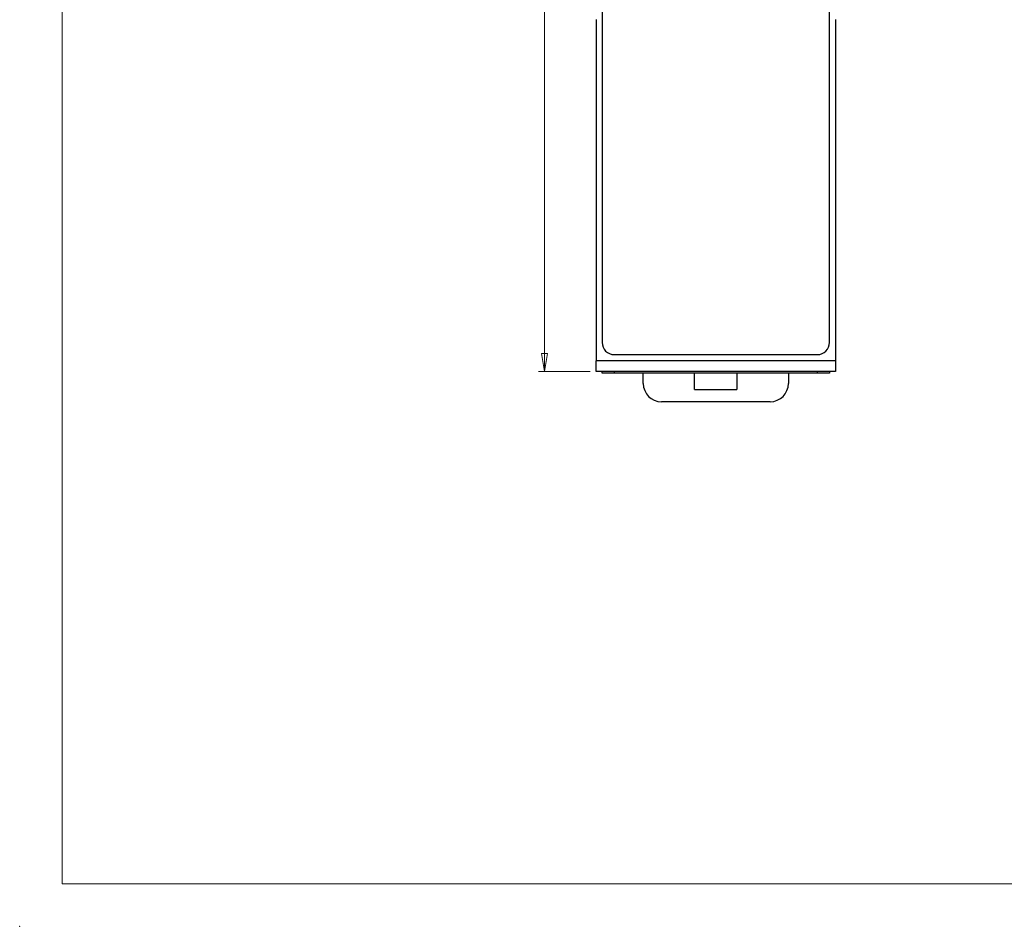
# Paper-space layout 'Sheet2' of a CAD drawing. Header units: millimetres. Extents: x 0 to 420, y 0 to 297.
# Tile 1 of 8: x 0 to 163, y 0 to 150. Entities that reach past the tile are written whole.
import ezdxf

# ---------------------------------------------------------------- set-up
doc = ezdxf.new("R2010")
doc.units = ezdxf.units.MM
doc.header["$PDSIZE"] = -1
doc.styles.add('SLDTEXTSTYLE1', font='TXT', dxfattribs={"width": 0.75})
doc.dimstyles.new('SLDDIMSTYLE1', dxfattribs={"dimtxt": 2.5, "dimasz": 3, "dimexe": 0, "dimexo": 0.0625, "dimtad": 1, "dimdec": 0, "dimrnd": 1e-09, "dimzin": 12, "dimdsep": 46, "dimtxsty": 'SLDTEXTSTYLE1', "dimblk1": 'CLOSED', "dimblk2": 'CLOSED', "dimsah": 1, "dimcen": 0.09, "dimadec": 0, "dimazin": 3, "dimtfac": 1, "dimtofl": 0, "dimtmove": 0, "dimatfit": 3, "dimldrblk": 'CLOSED', "dimfxl": 1, "dimfrac": 2, "dimtolj": 1, "dimtzin": 12, "dimarcsym": 0})

# ---------------------------------------------------------------- blocks, each defined once
blk = doc.blocks.new('_Closed')
at = {"color": 0, "linetype": 'ByBlock', "lineweight": -2}
for p, q in [((-1, 0.166667), (0, 0)), ((-1, 0.166667), (-1, -0.166667)), ((0, 0), (-1, -0.166667)), ((0, 0), (-1, 0))]:
    blk.add_line(p, q, dxfattribs=at)
blk = doc.blocks.new('_D_4')
at = {"color": 7, "linetype": 'Continuous', "lineweight": 0}
for p, q in [((94.3, 219.77), (85.76, 219.77)), ((86.76, 219.77), (86.76, 91.76)), ((94.3, 91.76), (85.76, 91.76))]:
    blk.add_line(p, q, dxfattribs=at)
at = {"color": 7, "linetype": 'Continuous', "lineweight": 18, "xscale": 3, "yscale": 3}
for p, rotation in [((86.76, 219.77, -59.39), 90), ((86.76, 91.76, -59.39), 270)]:
    blk.add_blockref('_Closed', p, dxfattribs=dict(at, rotation=rotation))
at = {"color": 7, "linetype": 'Continuous', "lineweight": 18, "insert": (83.54, 152.99), "char_height": 2.5, "attachment_point": 1, "rotation": 90, "style": 'SLDTEXTSTYLE1'}
blk.add_mtext('128', dxfattribs=at)

psp = doc.layouts.new('Sheet2')

# ---------------------------------------------------------------- linework, layer by layer
at = {"color": 7, "linetype": 'Continuous', "lineweight": 18}
for q in [(7, 290), (413, 7)]:
    psp.add_line((7, 7), q, dxfattribs=at)
at = {"color": 7, "linetype": 'Continuous', "lineweight": 25}
for p, q in [((96.3, 191.72), (96.3, 96.57)), ((133.9, 96.57), (133.9, 191.72)), ((95.3, 149.97), (95.3, 93.56)), ((134.9, 149.97), (134.9, 93.56)), ((98.3, 94.57), (131.9, 94.57)), ((134.9, 93.56), (95.3, 93.56)), ((95.3, 91.76), (95.3, 93.56)), ((134.9, 93.56), (134.9, 91.76)), ((134.9, 91.76), (95.3, 91.76)), ((96.3, 91.51), (96.3, 91.76)), ((98.3, 91.51), (96.3, 91.51)), ((98.3, 91.76), (98.3, 91.51)), ((131.9, 91.51), (98.3, 91.51)), ((103.1, 89.77), (103.1, 91.51)), ((111.6, 88.77), (111.6, 91.51)), ((118.6, 91.51), (118.6, 88.77)), ((127.1, 91.51), (127.1, 89.77)), ((131.9, 91.51), (131.9, 91.76)), ((133.9, 91.51), (131.9, 91.51)), ((133.9, 91.76), (133.9, 91.51)), ((111.6, 88.77), (118.6, 88.77)), ((124.1, 86.77), (106.1, 86.77))]:
    psp.add_line(p, q, dxfattribs=at)
for centre, radius, start, end in [((98.3, 96.57), 2, 180, 270), ((131.9, 96.57), 2, 270, 0), ((106.1, 89.77), 3, 180, 270), ((124.1, 89.77), 3, 270, 0)]:
    psp.add_arc(centre, radius, start, end, dxfattribs=at)
at = {"color": 7, "linetype": 'Continuous', "lineweight": 0}
psp.add_point((0, 0), dxfattribs=at)

# ---------------------------------------------------------------- dimensions: what is measured, and where the dimension line sits
at = {"color": 7, "linetype": 'Continuous', "lineweight": 18}
dim = psp.add_linear_dim(base=(86.76, 91.76), p1=(95.3, 219.77), p2=(95.3, 91.76), angle=90, dimstyle='SLDDIMSTYLE1', dxfattribs=at)
dim.commit()
dim.dimension.update_dxf_attribs({"geometry": '_D_4', "text_midpoint": (86.76, 155.77), "dimtype": 160})

doc.saveas('drawing.dxf')
